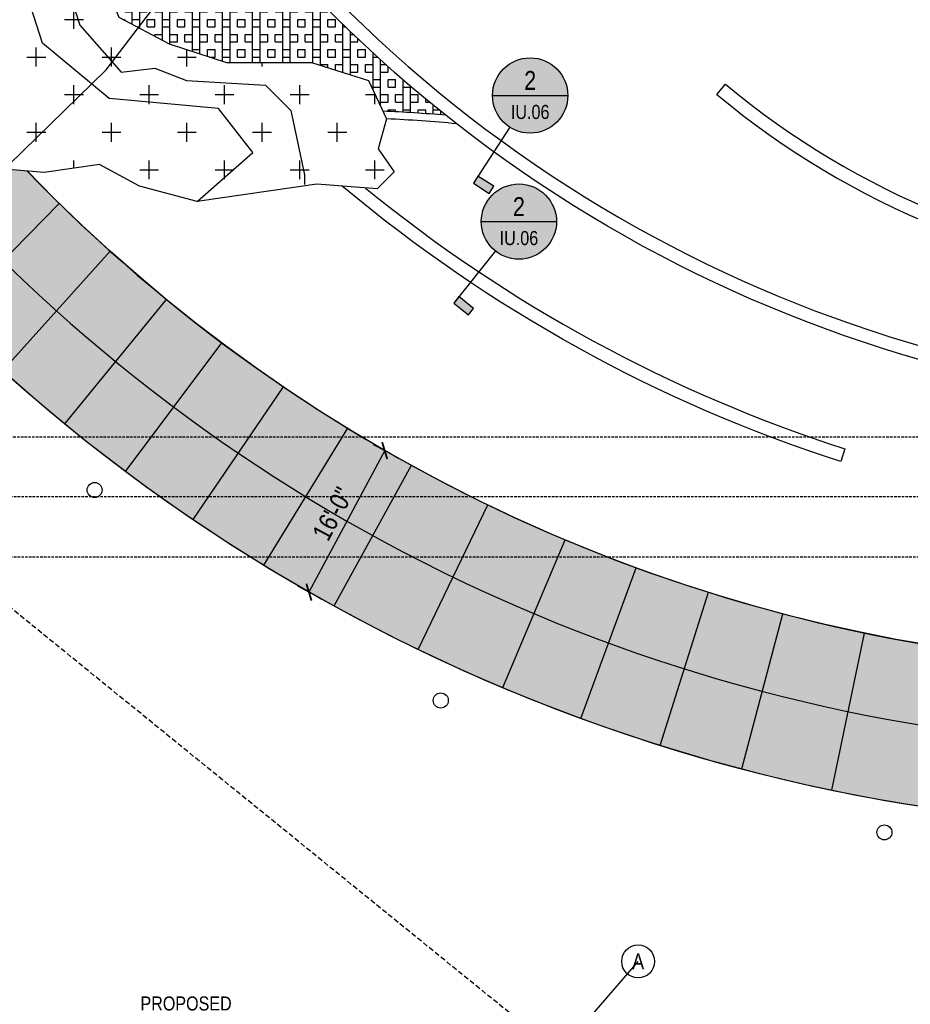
# Model space of a CAD drawing. Extents: x -7 to 1611950, y -7 to 575670.
# Tile 14 of 25: x 1609837 to 1609926, y 574998 to 575096. Entities that reach past the tile are written whole.
import ezdxf
from ezdxf import colors
from ezdxf.entities.mleader import LeaderData, LeaderLine
from ezdxf.enums import TextEntityAlignment as Align
from ezdxf.math import Vec2, Vec3

# ---------------------------------------------------------------- set-up
doc = ezdxf.new("R2010")
doc.units = 0
doc.header["$MEASUREMENT"] = 0
doc.linetypes.add('DASHED', pattern=[0.75, 0.5, -0.25])
doc.linetypes.add('HIDDEN', pattern=[0.375, 0.25, -0.125])
for name, color, linetype in [('3001.687.19 P-Series Lighting$0$EN-LITE', 3, 'Continuous'), ('L-ANNO-MACH', 7, 'HIDDEN'), ('L-ANNO-MACH-OVERALL', 7, 'HIDDEN'), ('L-PAVE-JONT', 1, 'Continuous'), ('L-PAVE-SCLPT-CONC', 4, 'Continuous'), ('L-PAVE-SDWK', 4, 'Continuous'), ('L-SITE-RTWL', 5, 'Continuous'), ('L-STON-HTCH', 9, 'Continuous'), ('L-STON-HTCH2', 9, 'Continuous'), ('X-XREF-SURV', 252, 'Continuous')]:
    doc.layers.add(name, color=color, linetype=linetype)
for name, color, linetype, lineweight in [('L-ANNO-DIMS', 2, 'Continuous', 25), ('L-ANNO-KEYN', 2, 'Continuous', 25), ('L-ANNO-KEYN-20SC', 2, 'Continuous', 25), ('L-ANNO-NOTE', 2, 'Continuous', 25), ('L-ANNO-SCRN', 9, 'Continuous', 25), ('P-LOW', 4, 'DASHED', 30)]:
    doc.layers.add(name, color=color, linetype=linetype, lineweight=lineweight)
doc.layers.add('L-ANNO-NPLT', color=8, linetype='Continuous', plot=False)
doc.styles.add('2001_018K_04-26-04$0$LEROY', font='simplex.shx')
doc.styles.add('3001.687.19 P-Series Lighting$0$SIMPLEX', font='ARIALN.TTF')
doc.styles.add('RDG 3-32 Anno', font='ARIALN.TTF', dxfattribs={"height": 0.09375})
doc.styles.add('RDG Standard', font='ARIALN.TTF')
doc.styles.add('RDG_Standard', font='ARIALN.TTF')
doc.styles.get("Standard").update_dxf_attribs({"font": 'arial.ttf'})
doc.styles.add('X-HLVM1S', font='ARIALN.TTF')
doc.linetypes.add('SMALL_GAS', pattern='A,0.25,-0.15,["G",2001_018K_04-26-04$0$LEROY,S=0.08,R=0,X=-0.1,Y=-0.04],-0.05,0.25', length=0.7)
doc.dimstyles.new('RDG-ENG', dxfattribs={"dimscale": 12, "dimtxt": 0.09375, "dimasz": 0.0625, "dimexe": 0.0625, "dimexo": 0.0625, "dimgap": 0.03125, "dimtad": 1, "dimlfac": 12, "dimzin": 3, "dimdsep": 46, "dimlunit": 4, "dimtxsty": 'RDG Standard', "dimblk": 'ARCHTICK', "dimcen": 0.0937, "dimclrd": 256, "dimclre": 256, "dimclrt": 256, "dimadec": 0, "dimazin": 0, "dimtfac": 0.75, "dimtofl": 0, "dimtmove": 0, "dimatfit": 3, "dimfxl": 1, "dimtolj": 1, "dimtzin": 0, "dimarcsym": 0})

# ---------------------------------------------------------------- blocks, each defined once
blk = doc.blocks.new('_ArchTick')
at = {"color": 0, "linetype": 'ByBlock', "const_width": 0.15}
blk.add_lwpolyline([(-0.5, -0.5), (0.5, 0.5)], dxfattribs=at)
blk = doc.blocks.new('*D65')
at = {"layer": 'L-ANNO-DIMS', "lineweight": -2, "transparency": 16777216}
for p, q in [((1609873.164, 575053.272), (1609865.611, 575039.163)), ((1609873.219, 575053.242), (1609872.062, 575053.862)), ((1609865.666, 575039.133), (1609864.509, 575039.753))]:
    blk.add_line(p, q, dxfattribs=at)
at = {"layer": 'L-ANNO-DIMS', "lineweight": -2, "transparency": 16777216, "xscale": 1.25, "yscale": 1.25, "zscale": 1.25}
for p, rotation in [((1609873.164, 575053.272), 61.83780543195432), ((1609865.611, 575039.163), 241.8378054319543)]:
    blk.add_blockref('_ArchTick', p, dxfattribs=dict(at, rotation=rotation))
at = {"layer": 'L-ANNO-DIMS', "transparency": 16777216, "insert": (1609867.992, 575046.964), "char_height": 1.875, "attachment_point": 5, "rotation": 61.83781, "style": 'RDG Standard'}
blk.add_mtext('\\A1;16\'-0"', dxfattribs=at)
blk = doc.blocks.new('KEYNOTE-CIRCLE')
at = {"layer": 'L-ANNO-NOTE', "color": 0, "transparency": 16777216}
blk.add_circle((0, 0), 0.0971, dxfattribs=at)
at = {"layer": 'L-ANNO-NOTE', "color": 0, "transparency": 16777216, "style": 'RDG_Standard'}
blk.add_attdef('#', text='', height=0.0938, dxfattribs=at).set_placement((0, 0), align=Align.MIDDLE_CENTER)
blk = doc.blocks.new('*U49')
at = {"layer": 'L-ANNO-KEYN', "true_color": 0xffffff}
h = blk.add_hatch(color=7, dxfattribs=at)
edge = h.paths.add_edge_path()
edge.add_arc((0, 0.0005), 0.25, 0, 360)
at = {"layer": 'L-ANNO-KEYN'}
blk.add_hatch(color=256, dxfattribs=at).paths.add_polyline_path([(-0.2724, -0.6503), (-0.242, -0.6033), (-0.3469, -0.5354), (-0.3773, -0.5823)])
for p, q in [((-0.25, 0), (0.25, 0)), ((-0.1359, -0.2098), (-0.3773, -0.5823))]:
    blk.add_line(p, q, dxfattribs=at)
blk.add_lwpolyline([(-0.2724, -0.6503), (-0.242, -0.6033), (-0.3469, -0.5354), (-0.3773, -0.5823)], close=True, dxfattribs=at)
blk.add_circle((0, 0), 0.25, dxfattribs=at)
at = {"layer": 'L-ANNO-KEYN', "style": 'X-HLVM1S', "flags": 8}
blk.add_attdef('VIEWNUMBER', text='', height=0.125, dxfattribs=at).set_placement((0, 0), align=Align.BOTTOM_CENTER)
blk.add_attdef('SHEETNUMBER', text='', height=0.0938, dxfattribs=at).set_placement((0, -0.0625), align=Align.TOP_CENTER)
at = {"layer": 'L-ANNO-KEYN', "style": 'RDG_Standard'}
blk.add_attdef('DESC', text='', height=0.0938, dxfattribs=at).set_placement((0.0013, -0.371), align=Align.CENTER)
blk = doc.blocks.new('*U41')
at = {"layer": 'L-ANNO-KEYN', "true_color": 0xffffff}
h = blk.add_hatch(color=7, dxfattribs=at)
edge = h.paths.add_edge_path()
edge.add_arc((0, 0.0005), 0.25, 0, 360)
at = {"layer": 'L-ANNO-KEYN'}
blk.add_hatch(color=256, dxfattribs=at).paths.add_polyline_path([(-0.3358, -0.6199), (-0.3008, -0.5763), (-0.3985, -0.4982), (-0.4334, -0.5419)])
for p, q in [((-0.25, 0), (0.25, 0)), ((-0.1562, -0.1952), (-0.4334, -0.5419))]:
    blk.add_line(p, q, dxfattribs=at)
blk.add_lwpolyline([(-0.3358, -0.6199), (-0.3008, -0.5763), (-0.3985, -0.4982), (-0.4334, -0.5419)], close=True, dxfattribs=at)
blk.add_circle((0, 0), 0.25, dxfattribs=at)
at = {"layer": 'L-ANNO-KEYN', "style": 'X-HLVM1S', "flags": 8}
blk.add_attdef('VIEWNUMBER', text='', height=0.125, dxfattribs=at).set_placement((0, 0), align=Align.BOTTOM_CENTER)
blk.add_attdef('SHEETNUMBER', text='', height=0.0938, dxfattribs=at).set_placement((0, -0.0625), align=Align.TOP_CENTER)
at = {"layer": 'L-ANNO-KEYN', "style": 'RDG_Standard'}
blk.add_attdef('DESC', text='', height=0.0938, dxfattribs=at).set_placement((0.0013, -0.371), align=Align.CENTER)
blk = doc.blocks.new('viewports_Rebid')
at = {"layer": 'L-ANNO-MACH'}
blk.add_lwpolyline([(364.227, -20.912), (145.357, -20.912)], dxfattribs=at)
at = {"layer": 'L-ANNO-MACH-OVERALL'}
for points in [[(50.227, 152.87), (50.227, 163.088), (370.227, 163.088), (370.227, -26.912), (136.748, -26.912)], [(141.176, -14.912), (370.227, -14.912), (370.227, -204.912), (83.855, -204.912)]]:
    blk.add_lwpolyline(points, dxfattribs=at)
blk = doc.blocks.new('3001.687.19 P-Series Lighting$0$DM_ELEC-LF32')
blk.add_circle((0, 0), 3)
at = {"style": '3001.687.19 P-Series Lighting$0$SIMPLEX', "flags": 1}
blk.add_attdef('CON_CENTER', text='', height=9.6, dxfattribs=at).set_placement((0, 0), align=Align.MIDDLE_CENTER)
for tag, p in [('CON_TYPE', (0, -16.46)), ('CON_WIDTH', (0, -32.91))]:
    blk.add_attdef(tag, p, '', height=9.6, dxfattribs=at)
blk = doc.blocks.new('3001.687.19 P-Series Lighting')
at = {"layer": '3001.687.19 P-Series Lighting$0$EN-LITE', "xscale": 0.25, "yscale": 0.25, "zscale": 0.25}
for p in [(1609844.251, 575049.344), (1609878.756, 575028.362), (1609922.974, 575015.214)]:
    blk.add_blockref('3001.687.19 P-Series Lighting$0$DM_ELEC-LF32', p, dxfattribs=at)

msp = doc.modelspace()

# ---------------------------------------------------------------- hatches: boundary and pattern name
at = {"layer": 'L-ANNO-SCRN', "ltscale": 0.01}
h = msp.add_hatch(dxfattribs=at)
h.set_pattern_fill('AR-CONC', color=256, scale=0.15)
h.set_pattern_definition([(50, (0, 0), (1.0758902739, -0.09412820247), [0.1125, -1.2375]), (355, (0, 0), (-0.2081270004, 1.12828820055), [0.09, -0.99]), (100.45144446, (0.0897, -0.0078), (0.8677632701, 1.03415998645), [0.095610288, -1.051713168]), (46.1842, (0, 0.3), (1.600861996, -0.2482789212), [0.16875, -1.85625]), (96.63563549, (0.1334, 0.2793), (1.4019929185, 1.4611779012), [0.143415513, -1.57757064]), (351.18416399, (0, 0.3), (1.4019929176, 1.4611779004), [0.135, -1.4850000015]), (21, (0.15, 0.225), (0.8953605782, -0.603928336), [0.1125, -1.2375]), (326, (0.15, 0.225), (0.3649729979, 1.0877250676), [0.09, -0.99]), (71.45144474, (0.2246, 0.1747), (1.2603335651, 0.4837967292), [0.095610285, -1.051713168]), (37.5, (0, 0), (0.01823978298, 0.49934078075), [0, -0.978, 0, -1.005, 0, -0.99375]), (7.5, (0, 0), (0.39460430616, 0.59161756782), [0, -0.573, 0, -0.9555, 0, -0.37875]), (327.5, (-0.3345, 0), (0.80073365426, -0.0338323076), [0, -0.375, 0, -1.17, 0, -1.5525]), (317.5, (-0.4845, 0), (0.874779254, 0.1501574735), [0, -0.4875, 0, -0.777, 0, -1.1025])])
edge = h.paths.add_edge_path()
edge.add_line((1609837.51588, 575081.1438), (1609834.09357, 575081.43829))
edge.add_line((1609834.09357, 575081.43829), (1609832.05024, 575085.61781))
edge.add_line((1609832.05024, 575085.61781), (1609831.87798, 575085.92342))
edge.add_line((1609831.87798, 575085.92342), (1609826.99821, 575069.00092))
edge.add_arc((1609954.03499, 575193.68314), 178, 224.4640774, 274.9644501)
edge.add_arc((1609953.42961, 575197.15042), 181.5069, 275.0601151, 284.7476127)
edge.add_arc((1609954.03499, 575193.68314), 178, 284.8432776, 307.6906726)
edge.add_line((1610062.86388, 575052.82764), (1610053.40858, 575065.69336))
edge.add_arc((1610038.45418, 575086.34528), 25.49777, 304.0654735, 305.9089304, ccw=False)
edge.add_arc((1609954.03896, 575193.66795), 161.98553, 223.9997737, 307.5387938, ccw=False)
at = {"layer": 'L-STON-HTCH'}
h = msp.add_hatch(dxfattribs=at)
h.set_pattern_fill('BOX', color=256, scale=3)
edge = h.paths.add_edge_path()
edge.add_line((1609861.21027, 575104.04388), (1609860.78574, 575103.9586))
edge.add_line((1609860.78574, 575103.9586), (1609859.42465, 575102.34682))
edge.add_line((1609859.42465, 575102.34682), (1609856.16007, 575101.93725))
edge.add_line((1609856.16007, 575101.93725), (1609853.68862, 575102.57136))
edge.add_line((1609853.68862, 575102.57136), (1609853.62199, 575102.68722))
edge.add_arc((1609867.32201, 574949.59585), 153.70314, 95.113733, 95.6926262)
edge.add_line((1609852.07594, 575102.54099), (1609844.46085, 575101.58935))
edge.add_line((1609844.46085, 575101.58935), (1609845.2471, 575099.90033))
edge.add_line((1609845.2471, 575099.90033), (1609846.67419, 575096.4642))
edge.add_line((1609846.67419, 575096.4642), (1609851.67059, 575093.83114))
edge.add_line((1609851.67059, 575093.83114), (1609857.39828, 575091.95036))
edge.add_line((1609857.39828, 575091.95036), (1609865.87137, 575091.95036))
edge.add_line((1609865.87137, 575091.95036), (1609871.55732, 575090.17013))
edge.add_line((1609871.55732, 575090.17013), (1609873.00006, 575087.10041))
edge.add_arc((1609867.32201, 574949.59585), 137.62174, 85.0278804, 87.635401, ccw=False)
edge.add_arc((1609963.85613, 575192.75172), 135.66596, 220.8339885, 231.4177889, ccw=False)
at = {"layer": 'L-STON-HTCH2'}
h = msp.add_hatch(dxfattribs=at)
h.set_pattern_fill('CROSS', color=256, scale=15)
edge = h.paths.add_edge_path()
edge.add_line((1609801.97707, 575136.97236), (1609806.0818, 575135.99039))
edge.add_line((1609806.0818, 575135.99039), (1609807.27586, 575134.79633))
edge.add_line((1609807.27586, 575134.79633), (1609810.12906, 575135.59245))
edge.add_line((1609810.12906, 575135.59245), (1609812.61748, 575135.59245))
edge.add_line((1609812.61748, 575135.59245), (1609817.46099, 575132.70714))
edge.add_line((1609817.46099, 575132.70714), (1609819.88288, 575129.15866))
edge.add_line((1609819.88288, 575129.15866), (1609822.27164, 575127.8653))
edge.add_line((1609822.27164, 575127.8653), (1609823.46602, 575123.65346))
edge.add_line((1609823.46602, 575123.65346), (1609829.00638, 575123.65346))
edge.add_line((1609829.00638, 575123.65346), (1609831.19581, 575122.49264))
edge.add_line((1609831.19581, 575122.49264), (1609835.87366, 575115.09708))
edge.add_line((1609835.87366, 575115.09708), (1609840.60604, 575114.16131))
edge.add_line((1609840.60604, 575114.16131), (1609841.68066, 575112.75645))
edge.add_line((1609841.68066, 575112.75645), (1609841.44246, 575109.931))
edge.add_line((1609841.44246, 575109.931), (1609842.86382, 575105.02007))
edge.add_line((1609842.86382, 575105.02007), (1609845.2471, 575099.90033))
edge.add_line((1609845.2471, 575099.90033), (1609846.67419, 575096.4642))
edge.add_line((1609846.67419, 575096.4642), (1609851.67059, 575093.83114))
edge.add_line((1609851.67059, 575093.83114), (1609857.39828, 575091.95036))
edge.add_line((1609857.39828, 575091.95036), (1609865.87137, 575091.95036))
edge.add_line((1609865.87137, 575091.95036), (1609871.55732, 575090.17013))
edge.add_line((1609871.55732, 575090.17013), (1609873.3601, 575086.33435))
edge.add_line((1609873.3601, 575086.33435), (1609872.52393, 575083.36696))
edge.add_line((1609872.52393, 575083.36696), (1609874.11278, 575081.06822))
edge.add_line((1609874.11278, 575081.06822), (1609872.39892, 575079.35436))
edge.add_line((1609872.39892, 575079.35436), (1609866.3989, 575079.8354))
edge.add_line((1609866.3989, 575079.8354), (1609854.46217, 575078.10083))
edge.add_line((1609854.46217, 575078.10083), (1609848.7123, 575079.61428))
edge.add_line((1609848.7123, 575079.61428), (1609844.72713, 575081.77382))
edge.add_line((1609844.72713, 575081.77382), (1609839.21103, 575080.99794))
edge.add_line((1609839.21103, 575080.99794), (1609834.09357, 575081.43829))
edge.add_line((1609834.09357, 575081.43829), (1609832.05024, 575085.61781))
edge.add_line((1609832.05024, 575085.61781), (1609829.72202, 575089.74824))
edge.add_line((1609829.72202, 575089.74824), (1609827.77157, 575095.84942))
edge.add_line((1609827.77157, 575095.84942), (1609821.87195, 575097.22195))
edge.add_line((1609821.87195, 575097.22195), (1609820.46651, 575101.33135))
edge.add_line((1609820.46651, 575101.33135), (1609820.6974, 575102.75708))
edge.add_line((1609820.6974, 575102.75708), (1609822.24737, 575107.39867))
edge.add_line((1609822.24737, 575107.39867), (1609820.44355, 575111.88549))
edge.add_line((1609820.44355, 575111.88549), (1609820.14326, 575114.82671))
edge.add_line((1609820.14326, 575114.82671), (1609818.13776, 575117.34092))
edge.add_line((1609818.13776, 575117.34092), (1609816.56769, 575117.34092))
edge.add_line((1609816.56769, 575117.34092), (1609811.65165, 575120.91694))
edge.add_line((1609811.65165, 575120.91694), (1609808.35709, 575122.81743))
edge.add_line((1609808.35709, 575122.81743), (1609809.54458, 575123.42376))
edge.add_arc((1609756.09536, 575102.45763), 57.41427, 21.4182262, 36.9524918)

# ---------------------------------------------------------------- linework, layer by layer
at = {"layer": 'L-ANNO-NPLT'}
msp.add_lwpolyline([(1609831.87798, 575085.92342), (1609826.99821, 575069.00092, 0.22398637), (1609969.43869, 575016.3509), (1609999.63431, 575021.62297, 0.10002213), (1610062.86388, 575052.82764), (1610053.40858, 575065.69336, -0.00804377), (1610052.7365, 575065.22298, -0.38155802), (1609837.51588, 575081.1438, -0.38155802)], format="xyb", dxfattribs=at)
at = {"layer": 'L-PAVE-JONT'}
for p, q in [((1609829.5275, 575066.47511), (1609840.72452, 575077.91326)), ((1609835.17792, 575061.32343), (1609845.79694, 575073.14881)), ((1609841.2821, 575055.94867), (1609851.41719, 575068.3293)), ((1609847.34514, 575051.2006), (1609856.93893, 575064.01111)), ((1609854.07924, 575046.39822), (1609863.06403, 575059.63732)), ((1609861.12437, 575041.85555), (1609869.47863, 575055.5055)), ((1609868.11264, 575037.79424), (1609875.83599, 575051.80673)), ((1609876.49107, 575033.46161), (1609883.46131, 575047.86354)), ((1609884.93725, 575029.64198), (1609891.14828, 575044.38726)), ((1609892.71815, 575026.57765), (1609898.22978, 575041.59837)), ((1609900.6358, 575023.88171), (1609905.43679, 575039.14565)), ((1609908.77303, 575021.53392), (1609912.84239, 575037.00859)), ((1609917.72751, 575019.42538), (1609920.9911, 575035.089))]:
    msp.add_line(p, q, dxfattribs=at)
msp.add_arc((1609954.03499, 575193.68314), 170, 215.6968747, 307.7565851, dxfattribs=at)
at = {"layer": 'L-PAVE-SCLPT-CONC'}
for points in [[(1609823.46602, 575123.65346), (1609829.46086, 575113.49796), (1609831.14233, 575112.30635), (1609837.42155, 575111.22111), (1609839.59124, 575109.05142), (1609841.40646, 575099.9082), (1609842.77407, 575095.68268), (1609846.88213, 575090.98038), (1609850.24532, 575091.38465), (1609853.39537, 575090.17184), (1609861.27101, 575089.70378), (1609863.80416, 575087.17063), (1609865.16017, 575080.76399), (1609865.16017, 575079.81078)], [(1609835.87366, 575115.09708), (1609840.60604, 575114.16131), (1609841.68066, 575112.75645), (1609841.44246, 575109.931), (1609842.86382, 575105.02007), (1609845.2471, 575099.90033), (1609846.67419, 575096.4642), (1609851.67059, 575093.83114), (1609857.39828, 575091.95036), (1609865.87137, 575091.95036), (1609871.55732, 575090.17013), (1609873.3601, 575086.33435), (1609872.52393, 575083.36696), (1609874.11278, 575081.06822), (1609872.39892, 575079.35436), (1609866.3989, 575079.8354), (1609854.46217, 575078.10083), (1609848.7123, 575079.61428), (1609844.72713, 575081.77382), (1609839.21103, 575080.99794), (1609834.09357, 575081.43829)], [(1609854.46217, 575078.10083), (1609860.01923, 575082.98885), (1609856.59212, 575087.37204), (1609845.69427, 575088.37212), (1609839.04301, 575093.89818), (1609836.14499, 575103.01787), (1609836.14499, 575108.23081), (1609828.78045, 575111.0607), (1609820.77513, 575111.0607)]]:
    msp.add_lwpolyline(points, dxfattribs=at)
at = {"layer": 'L-PAVE-SDWK'}
for centre, radius, start, end in [((1609867.32201, 574949.59585), 137.62174, 85.0278804, 87.635401), ((1609867.32201, 574949.59585), 136.87174, 84.5472161, 87.4715803), ((1609954.03597, 575193.68449), 162.00164, 224.0019704, 266.4764256), ((1609954.03499, 575193.68314), 178, 221.3720804, 274.9644501)]:
    msp.add_arc(centre, radius, start, end, dxfattribs=at)
at = {"layer": 'L-SITE-RTWL'}
msp.add_line((1609906.2801, 575088.7564), (1609907.13188, 575089.78219), dxfattribs=at)
for points in [[(1609862.71423, 575104.346, 0.24153507), (1609976.66459, 575059.03113), (1609976.79173, 575057.70387, -0.24302227), (1609861.21027, 575104.04388)], [(1609871.25442, 575079.44611, 0.09372743), (1609919.02559, 575053.45542), (1609918.6171, 575052.1862, -0.09698984), (1609868.93989, 575079.63168, -0.0985782)]]:
    msp.add_lwpolyline(points, format="xyb", dxfattribs=at)
for centre, radius, start, end in [((1609956.66011, 575113.58927), 31.83333, 167.7283123, 6.1722868), ((1609960.31776, 575153.83409), 83.25493, 230.2952471, 299.3147198), ((1609960.31776, 575153.83409), 84.58826, 230.2952471, 299.3147198)]:
    msp.add_arc(centre, radius, start, end, dxfattribs=at)
at = {"layer": 'X-XREF-SURV', "color": 1, "linetype": 'SMALL_GAS'}
msp.add_polyline3d([(1609825.31526, 575073.58583, 788.55), (1609835.68694, 575081.75638, 787.8), (1609845.39546, 575091.23953, 785), (1609853.80362, 575102.26566, 783.9), (1609865.08474, 575121.96753, 785.8), (1609867.32015, 575128.45055, 781.6), (1609871.35409, 575135.70737, 774.7), (1609875.30251, 575142.4141, 770.5), (1609878.9944, 575149.63857, 766.55), (1609933.88852, 575172.71697, 761.33), (1609972.47121, 575211.19665, 760.5), (1610040.48106, 575251.22384, 756.35), (1610084.4847, 575314.3395, 753.35), (1610150.93875, 575372.71167, 751.35), (1610215.375, 575432.238, 752.32)], dxfattribs=at)

# ---------------------------------------------------------------- block references
at = {"layer": 'L-ANNO-KEYN-20SC'}
ref = msp.add_blockref('*U49', (1609887.66373, 575088.66969), dxfattribs=dict(at, xscale=15, yscale=15, zscale=15))
ref.add_attrib('VIEWNUMBER', '2', dxfattribs={"layer": 'L-ANNO-KEYN', "height": 1.875, "style": 'X-HLVM1S'}).set_placement((1609887.66373, 575088.66969), align=Align.BOTTOM_CENTER)
ref.add_attrib('SHEETNUMBER', 'IU.06', dxfattribs={"layer": 'L-ANNO-KEYN', "height": 1.40625, "style": 'X-HLVM1S'}).set_placement((1609887.66373, 575087.73219), align=Align.TOP_CENTER)
ref = msp.add_blockref('*U41', (1609886.54312, 575076.09635), dxfattribs=dict(at, xscale=15, yscale=15, zscale=15))
ref.add_attrib('VIEWNUMBER', '2', dxfattribs={"layer": 'L-ANNO-KEYN', "height": 1.875, "style": 'X-HLVM1S'}).set_placement((1609886.54312, 575076.09635), align=Align.BOTTOM_CENTER)
ref.add_attrib('SHEETNUMBER', 'IU.06', dxfattribs={"layer": 'L-ANNO-KEYN', "height": 1.40625, "style": 'X-HLVM1S'}).set_placement((1609886.54312, 575075.15885), align=Align.TOP_CENTER)

# ---------------------------------------------------------------- texts
at = {"layer": 'L-ANNO-NOTE', "insert": (1609848.82344, 574998.86056, -0.94462), "char_height": 1.4, "attachment_point": 1, "style": 'RDG 3-32 Anno', "bg_fill": 3, "box_fill_scale": 1.5, "bg_fill_color": 256, "bg_fill_transparency": 0}
msp.add_mtext_dynamic_manual_height_columns('PROPOSED \\PREGIONAL TRAIL PER CITY LEVEE PROJECT', width=17.9130773, gutter_width=14.0625, heights=[0], dxfattribs=at)

# ---------------------------------------------------------------- dimensions: what is measured, and where the dimension line sits
at = {"layer": 'L-ANNO-DIMS'}
dim = msp.add_aligned_dim(p1=(1609874.3212, 575052.65227), p2=(1609866.76788, 575038.54304), distance=-1.31261, dimstyle='RDG-ENG', override={"dimscale": 20}, dxfattribs=at)
dim.commit()
dim.dimension.update_dxf_attribs({"geometry": '*D65', "text_midpoint": (1609867.99232, 575046.96398)})

# ---------------------------------------------------------------- leaders
at = {"layer": 'L-ANNO-NOTE'}
ml = msp.add_multileader_block('Standard', dxfattribs=at)
ml.set_content('KEYNOTE-CIRCLE', color=256, scale=16.875)
ml.set_attribute('#', 'A', width=0)
ml.set_leader_properties()
ml.build(insert=Vec2(0, 0))
ml.multileader.update_dxf_attribs({"has_dogleg": 0, "text_right_attachment_type": 3, "dogleg_length": 0.36, "arrow_head_size": 2.10938, "scale": 30, "block_connection_type": 1})
ctx = ml.context
ctx.base_point, ctx.scale, ctx.char_height, ctx.arrow_head_size, ctx.landing_gap_size, ctx.plane_origin, ctx.plane_x_axis, ctx.plane_y_axis = Vec3(1609898.4271, 575002.353), 30, 1.58203, 2.10938, 1.51875, Vec3(1609866.93387, 575012.56707), Vec3(0.99999985, 0.00054625), Vec3(-0.00054625, 0.99999985)
ctx.right_attachment, ctx.attachment_type = 3, 1
notes = []
notes.append((ctx, [(1, (1, 1, 0), (1609898.0671, 575002.3528), (0.99999985, 0.00054625), 0.36, [(0, [(1609890.49984, 574993.16672)], 0, [])])]))
ctx.block.insert, ctx.block.rotation = Vec3(1609898.4271, 575002.353), 0.00054625
for ctx, leaders in notes:
    for number, flags, end, landing, length, lines in leaders:
        leader = LeaderData()
        leader.index, (leader.has_last_leader_line, leader.has_dogleg_vector, leader.attachment_direction) = number, flags
        leader.last_leader_point, leader.dogleg_vector, leader.dogleg_length = Vec3(end), Vec3(landing), length
        for number, points, colour, breaks in lines:
            line = LeaderLine()
            line.index, line.vertices, line.color, line.breaks = number, Vec3.list(points), colors.encode_raw_color(colour), breaks
            leader.lines.append(line)
        ctx.leaders.append(leader)

# ---------------------------------------------------------------- next in the draw order: linework, layer by layer
at = {"layer": 'P-LOW', "flags": 128}
msp.add_lwpolyline([(1609768.39348, 575189.32246, -0.19243926), (1609866.27946, 575152.04524, 0.21421418), (1609924.56232, 575132.58867, 0.03009624), (1609933.46777, 575134.02607, -0.1509132), (1609980.53601, 575130.28264, -0.25311502), (1610066.30971, 575127.83126, -0.14631035), (1610112.12543, 575129.26245, 0.00938666), (1610159.75167, 575113.51199, -0.06333647), (1610223.14468, 575103.32128), (1610245.45051, 575067.7303, 0.41867317), (1610313.22413, 575063.24931, -0.19759583), (1610396.77927, 575053.63098, 0.1856477), (1610415.34818, 575026.14442, 0.161188), (1610445.00321, 575036.53061, -0.26271895), (1610493.65504, 575043.51992, -0.34250725), (1610575.59029, 575040.48745, -0.20234322), (1610637.46917, 575034.14507), (1610634.58034, 575029.29325), (1610745.06722, 574971.40117), (1610769.77844, 574955.42647), (1610834.96925, 574951.22035), (1610892.07272, 574894.69203), (1610949.00752, 574869.61675), (1610944.86985, 574856.93739), (1610893.61299, 574863.22921), (1610881.843, 574849.81199), (1610850.27394, 574831.12413), (1610795.71156, 574830.84652), (1610741.47516, 574850.47534), (1610699.11653, 574878.06367), (1610674.41757, 574903.21479), (1610561.04848, 574929.4764), (1610506.73611, 574943.40144), (1610466.13018, 574960.09361), (1610411.23786, 574950.9497), (1610385.39936, 574949.09687), (1610354.57182, 574943.19389), (1610335.09178, 574927.86621), (1610224.09867, 574975.37816), (1610174.71191, 574993.40102), (1610134.30568, 574986.2488), (1610067.11292, 574969.35564), (1610068.52076, 574928.90019), (1610058.52681, 574928.5524), (1610057.13291, 574968.6075), (1610003.45499, 574966.20909), (1609981.01786, 574970.13509), (1609937.78259, 574943.06907), (1609923.45858, 574962.32465), (1609911.55722, 574975.31445), (1609888.08444, 574995.21448), (1609816.54125, 575053.30649), (1609802.30782, 575039.22773), (1609741.20444, 575080.62337), (1609724.13607, 575075.53459), (1609659.86614, 574893.31707), (1609621.44795, 574905.91925), (1609694.49493, 575114.20067), (1609664.18272, 575125.24511), (1609669.37052, 575139.48336), (1609645.0673, 575149.60029), (1609656.91909, 575231.6996), (1609675.66202, 575228.99388), (1609667.53233, 575172.67815), (1609710.44714, 575157.78936), (1609718.82219, 575181.92925), (1609754.05055, 575170.05763)], format="xyb", close=True, dxfattribs=at)

# ---------------------------------------------------------------- next in the draw order: block references
at = {"layer": 'L-ANNO-MACH'}
msp.add_blockref('viewports_Rebid', (1609666.84858, 575069.5638), dxfattribs=at)
at = {"layer": 'X-XREF-SURV'}
msp.add_blockref('3001.687.19 P-Series Lighting', (0, 0), dxfattribs=at)

doc.saveas('drawing.dxf')
